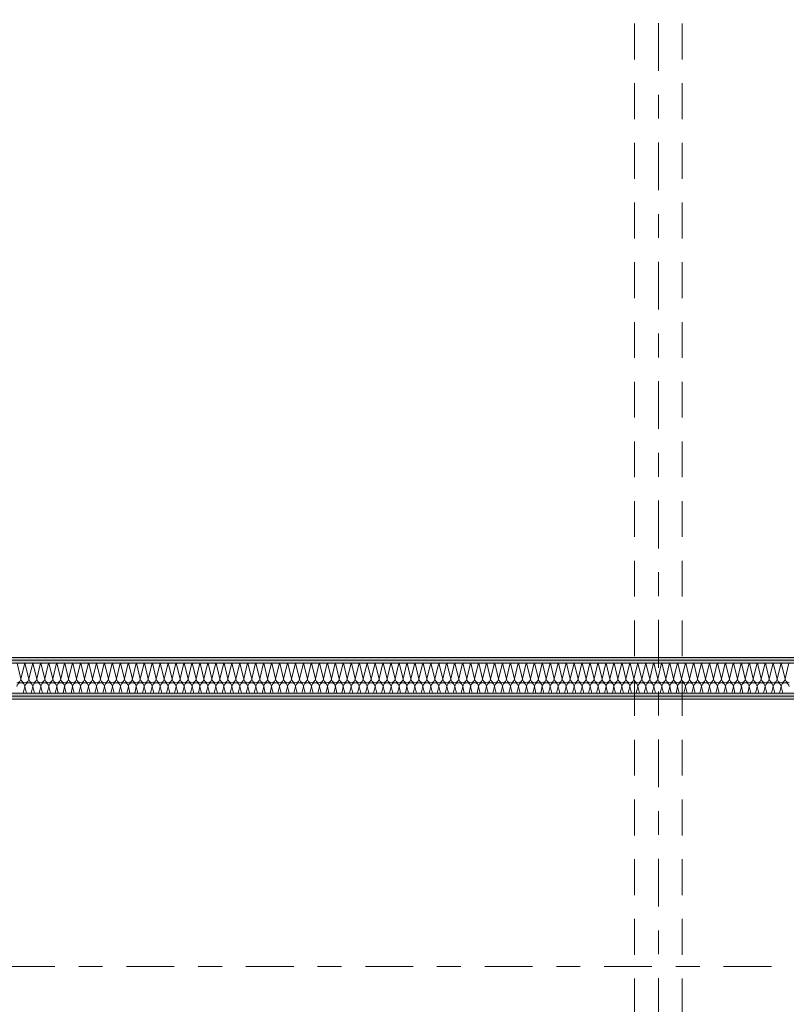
# Model space of a CAD drawing. Header units: metres. Extents: x -167 to 233, y -155 to 122.
# Tile 137 of 215: x 50.08 to 53.29, y 33.43 to 37.56. Entities that reach past the tile are written whole.
import ezdxf
from ezdxf.enums import TextEntityAlignment as Align

# ---------------------------------------------------------------- set-up
doc = ezdxf.new("R2010")
doc.units = ezdxf.units.M
doc.header["$MEASUREMENT"] = 0
doc.linetypes.add('Raster', pattern=[0.4, 0.2, -0.1, 0, -0.1])
doc.linetypes.add('Untersicht', pattern=[0.2, 0.15, -0.05])
for name, color, linetype in [('10 Wand außen', 7, 'Continuous'), ('20 Träger', 7, 'Continuous'), ('90 Achsraster', 7, 'Continuous')]:
    doc.layers.add(name, color=color, linetype=linetype)
doc.styles.add('ERSTELLTER_STIL_2', font='arial.ttf')
pattern_1 = [(0, (27236.132094, 33357.27905), (0, 0.075), [0, -0.075])]

# ---------------------------------------------------------------- blocks, each defined once
blk = doc.blocks.new('*X32', base_point=(27236.1321, 33357.279))
at = {"layer": '10 Wand außen', "color": 8, "linetype": 'Continuous', "lineweight": 18}
for p, q in [((50.066, 34.8602), (50.0821, 34.7957)), ((50.0982, 34.8602), (50.0821, 34.7957)), ((50.0993, 34.8602), (50.1154, 34.7957)), ((50.1315, 34.8602), (50.1154, 34.7957)), ((50.1326, 34.8602), (50.1488, 34.7957)), ((50.1649, 34.8602), (50.1488, 34.7957)), ((50.166, 34.8602), (50.1821, 34.7957)), ((50.1982, 34.8602), (50.1821, 34.7957)), ((50.1993, 34.8602), (50.2154, 34.7957)), ((50.2315, 34.8602), (50.2154, 34.7957)), ((50.2326, 34.8602), (50.2488, 34.7957)), ((50.2649, 34.8602), (50.2488, 34.7957)), ((50.266, 34.8602), (50.2821, 34.7957)), ((50.2982, 34.8602), (50.2821, 34.7957)), ((50.2993, 34.8602), (50.3154, 34.7957)), ((50.3315, 34.8602), (50.3154, 34.7957)), ((50.3326, 34.8602), (50.3488, 34.7957)), ((50.3649, 34.8602), (50.3488, 34.7957)), ((50.366, 34.8602), (50.3821, 34.7957)), ((50.3982, 34.8602), (50.3821, 34.7957)), ((50.3993, 34.8602), (50.4154, 34.7957)), ((50.4315, 34.8602), (50.4154, 34.7957)), ((50.4326, 34.8602), (50.4488, 34.7957)), ((50.4649, 34.8602), (50.4488, 34.7957)), ((50.466, 34.8602), (50.4821, 34.7957)), ((50.4982, 34.8602), (50.4821, 34.7957)), ((50.4993, 34.8602), (50.5154, 34.7957)), ((50.5315, 34.8602), (50.5154, 34.7957)), ((50.5326, 34.8602), (50.5488, 34.7957)), ((50.5649, 34.8602), (50.5488, 34.7957)), ((50.566, 34.8602), (50.5821, 34.7957)), ((50.5982, 34.8602), (50.5821, 34.7957)), ((50.5993, 34.8602), (50.6154, 34.7957)), ((50.6315, 34.8602), (50.6154, 34.7957)), ((50.6326, 34.8602), (50.6488, 34.7957)), ((50.6649, 34.8602), (50.6488, 34.7957)), ((50.666, 34.8602), (50.6821, 34.7957)), ((50.6982, 34.8602), (50.6821, 34.7957)), ((50.6993, 34.8602), (50.7154, 34.7957)), ((50.7315, 34.8602), (50.7154, 34.7957)), ((50.7326, 34.8602), (50.7488, 34.7957)), ((50.7649, 34.8602), (50.7488, 34.7957)), ((50.766, 34.8602), (50.7821, 34.7957)), ((50.7982, 34.8602), (50.7821, 34.7957)), ((50.7993, 34.8602), (50.8154, 34.7957)), ((50.8315, 34.8602), (50.8154, 34.7957)), ((50.8326, 34.8602), (50.8488, 34.7957)), ((50.8649, 34.8602), (50.8488, 34.7957)), ((50.866, 34.8602), (50.8821, 34.7957)), ((50.8982, 34.8602), (50.8821, 34.7957)), ((50.8993, 34.8602), (50.9154, 34.7957)), ((50.9315, 34.8602), (50.9154, 34.7957)), ((50.9326, 34.8602), (50.9488, 34.7957)), ((50.9649, 34.8602), (50.9488, 34.7957)), ((50.966, 34.8602), (50.9821, 34.7957)), ((50.9982, 34.8602), (50.9821, 34.7957)), ((50.9993, 34.8602), (51.0154, 34.7957)), ((51.0315, 34.8602), (51.0154, 34.7957)), ((51.0326, 34.8602), (51.0488, 34.7957)), ((51.0649, 34.8602), (51.0488, 34.7957)), ((51.066, 34.8602), (51.0821, 34.7957)), ((51.0982, 34.8602), (51.0821, 34.7957)), ((51.0993, 34.8602), (51.1154, 34.7957)), ((51.1315, 34.8602), (51.1154, 34.7957)), ((51.1326, 34.8602), (51.1488, 34.7957)), ((51.1649, 34.8602), (51.1488, 34.7957)), ((51.166, 34.8602), (51.1821, 34.7957)), ((51.1982, 34.8602), (51.1821, 34.7957)), ((51.1993, 34.8602), (51.2154, 34.7957)), ((51.2315, 34.8602), (51.2154, 34.7957)), ((51.2326, 34.8602), (51.2488, 34.7957)), ((51.2649, 34.8602), (51.2488, 34.7957)), ((51.266, 34.8602), (51.2821, 34.7957)), ((51.2982, 34.8602), (51.2821, 34.7957)), ((51.2993, 34.8602), (51.3154, 34.7957)), ((51.3315, 34.8602), (51.3154, 34.7957)), ((51.3326, 34.8602), (51.3488, 34.7957)), ((51.3649, 34.8602), (51.3488, 34.7957)), ((51.366, 34.8602), (51.3821, 34.7957)), ((51.3982, 34.8602), (51.3821, 34.7957)), ((51.3993, 34.8602), (51.4154, 34.7957)), ((51.4315, 34.8602), (51.4154, 34.7957)), ((51.4326, 34.8602), (51.4488, 34.7957)), ((51.4649, 34.8602), (51.4488, 34.7957)), ((51.466, 34.8602), (51.4821, 34.7957)), ((51.4982, 34.8602), (51.4821, 34.7957)), ((51.4993, 34.8602), (51.5154, 34.7957)), ((51.5315, 34.8602), (51.5154, 34.7957)), ((51.5326, 34.8602), (51.5488, 34.7957)), ((51.5649, 34.8602), (51.5488, 34.7957)), ((51.566, 34.8602), (51.5821, 34.7957)), ((51.5982, 34.8602), (51.5821, 34.7957)), ((51.5993, 34.8602), (51.6154, 34.7957)), ((51.6315, 34.8602), (51.6154, 34.7957)), ((51.6326, 34.8602), (51.6488, 34.7957)), ((51.6649, 34.8602), (51.6488, 34.7957)), ((51.666, 34.8602), (51.6821, 34.7957)), ((51.6982, 34.8602), (51.6821, 34.7957)), ((51.6993, 34.8602), (51.7154, 34.7957)), ((51.7315, 34.8602), (51.7154, 34.7957)), ((51.7326, 34.8602), (51.7488, 34.7957)), ((51.7649, 34.8602), (51.7488, 34.7957)), ((51.766, 34.8602), (51.7821, 34.7957)), ((51.7982, 34.8602), (51.7821, 34.7957)), ((51.7993, 34.8602), (51.8154, 34.7957)), ((51.8315, 34.8602), (51.8154, 34.7957)), ((51.8326, 34.8602), (51.8488, 34.7957)), ((51.8649, 34.8602), (51.8488, 34.7957)), ((51.866, 34.8602), (51.8821, 34.7957)), ((51.8982, 34.8602), (51.8821, 34.7957)), ((51.8993, 34.8602), (51.9154, 34.7957)), ((51.9315, 34.8602), (51.9154, 34.7957)), ((51.9326, 34.8602), (51.9488, 34.7957)), ((51.9649, 34.8602), (51.9488, 34.7957)), ((51.966, 34.8602), (51.9821, 34.7957)), ((51.9982, 34.8602), (51.9821, 34.7957)), ((51.9993, 34.8602), (52.0154, 34.7957)), ((52.0315, 34.8602), (52.0154, 34.7957)), ((52.0326, 34.8602), (52.0488, 34.7957)), ((52.0649, 34.8602), (52.0488, 34.7957)), ((52.066, 34.8602), (52.0821, 34.7957)), ((52.0982, 34.8602), (52.0821, 34.7957)), ((52.0993, 34.8602), (52.1154, 34.7957)), ((52.1315, 34.8602), (52.1154, 34.7957)), ((52.1326, 34.8602), (52.1488, 34.7957)), ((52.1649, 34.8602), (52.1488, 34.7957)), ((52.166, 34.8602), (52.1821, 34.7957)), ((52.1982, 34.8602), (52.1821, 34.7957)), ((52.1993, 34.8602), (52.2154, 34.7957)), ((52.2315, 34.8602), (52.2154, 34.7957)), ((52.2326, 34.8602), (52.2488, 34.7957)), ((52.2649, 34.8602), (52.2488, 34.7957)), ((52.266, 34.8602), (52.2821, 34.7957)), ((52.2982, 34.8602), (52.2821, 34.7957)), ((52.2993, 34.8602), (52.3154, 34.7957)), ((52.3315, 34.8602), (52.3154, 34.7957)), ((52.3326, 34.8602), (52.3488, 34.7957)), ((52.3649, 34.8602), (52.3488, 34.7957)), ((52.366, 34.8602), (52.3821, 34.7957)), ((52.3982, 34.8602), (52.3821, 34.7957)), ((52.3993, 34.8602), (52.4154, 34.7957)), ((52.4315, 34.8602), (52.4154, 34.7957)), ((52.4326, 34.8602), (52.4488, 34.7957)), ((52.4649, 34.8602), (52.4488, 34.7957)), ((52.466, 34.8602), (52.4821, 34.7957)), ((52.4982, 34.8602), (52.4821, 34.7957)), ((52.4993, 34.8602), (52.5154, 34.7957)), ((52.5315, 34.8602), (52.5154, 34.7957)), ((52.5326, 34.8602), (52.5488, 34.7957)), ((52.5649, 34.8602), (52.5488, 34.7957)), ((52.566, 34.8602), (52.5821, 34.7957)), ((52.5982, 34.8602), (52.5821, 34.7957)), ((52.5993, 34.8602), (52.6154, 34.7957)), ((52.6315, 34.8602), (52.6154, 34.7957)), ((52.6326, 34.8602), (52.6488, 34.7957)), ((52.6649, 34.8602), (52.6488, 34.7957)), ((52.666, 34.8602), (52.6821, 34.7957)), ((52.6982, 34.8602), (52.6821, 34.7957)), ((52.6993, 34.8602), (52.7154, 34.7957)), ((52.7315, 34.8602), (52.7154, 34.7957)), ((52.7326, 34.8602), (52.7488, 34.7957)), ((52.7649, 34.8602), (52.7488, 34.7957)), ((52.766, 34.8602), (52.7821, 34.7957)), ((52.7982, 34.8602), (52.7821, 34.7957)), ((52.7993, 34.8602), (52.8154, 34.7957)), ((52.8315, 34.8602), (52.8154, 34.7957)), ((52.8326, 34.8602), (52.8488, 34.7957)), ((52.8649, 34.8602), (52.8488, 34.7957)), ((52.866, 34.8602), (52.8821, 34.7957)), ((52.8982, 34.8602), (52.8821, 34.7957)), ((52.8993, 34.8602), (52.9154, 34.7957)), ((52.9315, 34.8602), (52.9154, 34.7957)), ((52.9326, 34.8602), (52.9488, 34.7957)), ((52.9649, 34.8602), (52.9488, 34.7957)), ((52.966, 34.8602), (52.9821, 34.7957)), ((52.9982, 34.8602), (52.9821, 34.7957)), ((52.9993, 34.8602), (53.0154, 34.7957)), ((53.0315, 34.8602), (53.0154, 34.7957)), ((53.0326, 34.8602), (53.0488, 34.7957)), ((53.0649, 34.8602), (53.0488, 34.7957)), ((53.066, 34.8602), (53.0821, 34.7957)), ((53.0982, 34.8602), (53.0821, 34.7957)), ((53.0993, 34.8602), (53.1154, 34.7957)), ((53.1315, 34.8602), (53.1154, 34.7957)), ((53.1326, 34.8602), (53.1488, 34.7957)), ((53.1649, 34.8602), (53.1488, 34.7957)), ((53.166, 34.8602), (53.1821, 34.7957)), ((53.1982, 34.8602), (53.1821, 34.7957)), ((53.1993, 34.8602), (53.2154, 34.7957)), ((53.2315, 34.8602), (53.2154, 34.7957)), ((53.2326, 34.8602), (53.2488, 34.7957)), ((53.2649, 34.8602), (53.2488, 34.7957)), ((53.266, 34.8602), (53.2821, 34.7957)), ((53.2982, 34.8602), (53.2821, 34.7957)), ((50.0988, 34.7624), (50.092, 34.7352)), ((50.0988, 34.7624), (50.1056, 34.7352)), ((50.1321, 34.7624), (50.1253, 34.7352)), ((50.1321, 34.7624), (50.1389, 34.7352)), ((50.1654, 34.7624), (50.1586, 34.7352)), ((50.1654, 34.7624), (50.1722, 34.7352)), ((50.1988, 34.7624), (50.192, 34.7352)), ((50.1988, 34.7624), (50.2056, 34.7352)), ((50.2321, 34.7624), (50.2253, 34.7352)), ((50.2321, 34.7624), (50.2389, 34.7352)), ((50.2654, 34.7624), (50.2586, 34.7352)), ((50.2654, 34.7624), (50.2722, 34.7352)), ((50.2988, 34.7624), (50.292, 34.7352)), ((50.2988, 34.7624), (50.3056, 34.7352)), ((50.3321, 34.7624), (50.3253, 34.7352)), ((50.3321, 34.7624), (50.3389, 34.7352)), ((50.3654, 34.7624), (50.3586, 34.7352)), ((50.3654, 34.7624), (50.3722, 34.7352)), ((50.3988, 34.7624), (50.392, 34.7352)), ((50.3988, 34.7624), (50.4056, 34.7352)), ((50.4321, 34.7624), (50.4253, 34.7352)), ((50.4321, 34.7624), (50.4389, 34.7352)), ((50.4654, 34.7624), (50.4586, 34.7352)), ((50.4654, 34.7624), (50.4722, 34.7352)), ((50.4988, 34.7624), (50.492, 34.7352)), ((50.4988, 34.7624), (50.5056, 34.7352)), ((50.5321, 34.7624), (50.5253, 34.7352)), ((50.5321, 34.7624), (50.5389, 34.7352)), ((50.5654, 34.7624), (50.5586, 34.7352)), ((50.5654, 34.7624), (50.5722, 34.7352)), ((50.5988, 34.7624), (50.592, 34.7352)), ((50.5988, 34.7624), (50.6056, 34.7352)), ((50.6321, 34.7624), (50.6253, 34.7352)), ((50.6321, 34.7624), (50.6389, 34.7352)), ((50.6654, 34.7624), (50.6586, 34.7352)), ((50.6654, 34.7624), (50.6722, 34.7352)), ((50.6988, 34.7624), (50.692, 34.7352)), ((50.6988, 34.7624), (50.7056, 34.7352)), ((50.7321, 34.7624), (50.7253, 34.7352)), ((50.7321, 34.7624), (50.7389, 34.7352)), ((50.7654, 34.7624), (50.7586, 34.7352)), ((50.7654, 34.7624), (50.7722, 34.7352)), ((50.7988, 34.7624), (50.792, 34.7352)), ((50.7988, 34.7624), (50.8056, 34.7352)), ((50.8321, 34.7624), (50.8253, 34.7352)), ((50.8321, 34.7624), (50.8389, 34.7352)), ((50.8654, 34.7624), (50.8586, 34.7352)), ((50.8654, 34.7624), (50.8722, 34.7352)), ((50.8988, 34.7624), (50.892, 34.7352)), ((50.8988, 34.7624), (50.9056, 34.7352)), ((50.9321, 34.7624), (50.9253, 34.7352)), ((50.9321, 34.7624), (50.9389, 34.7352)), ((50.9654, 34.7624), (50.9586, 34.7352)), ((50.9654, 34.7624), (50.9722, 34.7352)), ((50.9988, 34.7624), (50.992, 34.7352)), ((50.9988, 34.7624), (51.0056, 34.7352)), ((51.0321, 34.7624), (51.0253, 34.7352)), ((51.0321, 34.7624), (51.0389, 34.7352)), ((51.0654, 34.7624), (51.0586, 34.7352)), ((51.0654, 34.7624), (51.0722, 34.7352)), ((51.0988, 34.7624), (51.092, 34.7352)), ((51.0988, 34.7624), (51.1056, 34.7352)), ((51.1321, 34.7624), (51.1253, 34.7352)), ((51.1321, 34.7624), (51.1389, 34.7352)), ((51.1654, 34.7624), (51.1586, 34.7352)), ((51.1654, 34.7624), (51.1722, 34.7352)), ((51.1988, 34.7624), (51.192, 34.7352)), ((51.1988, 34.7624), (51.2056, 34.7352)), ((51.2321, 34.7624), (51.2253, 34.7352)), ((51.2321, 34.7624), (51.2389, 34.7352)), ((51.2654, 34.7624), (51.2586, 34.7352)), ((51.2654, 34.7624), (51.2722, 34.7352)), ((51.2988, 34.7624), (51.292, 34.7352)), ((51.2988, 34.7624), (51.3056, 34.7352)), ((51.3321, 34.7624), (51.3253, 34.7352)), ((51.3321, 34.7624), (51.3389, 34.7352)), ((51.3654, 34.7624), (51.3586, 34.7352)), ((51.3654, 34.7624), (51.3722, 34.7352)), ((51.3988, 34.7624), (51.392, 34.7352)), ((51.3988, 34.7624), (51.4056, 34.7352)), ((51.4321, 34.7624), (51.4253, 34.7352)), ((51.4321, 34.7624), (51.4389, 34.7352)), ((51.4654, 34.7624), (51.4586, 34.7352)), ((51.4654, 34.7624), (51.4722, 34.7352)), ((51.4988, 34.7624), (51.492, 34.7352)), ((51.4988, 34.7624), (51.5056, 34.7352)), ((51.5321, 34.7624), (51.5253, 34.7352)), ((51.5321, 34.7624), (51.5389, 34.7352)), ((51.5654, 34.7624), (51.5586, 34.7352)), ((51.5654, 34.7624), (51.5722, 34.7352)), ((51.5988, 34.7624), (51.592, 34.7352)), ((51.5988, 34.7624), (51.6056, 34.7352)), ((51.6321, 34.7624), (51.6253, 34.7352)), ((51.6321, 34.7624), (51.6389, 34.7352)), ((51.6654, 34.7624), (51.6586, 34.7352)), ((51.6654, 34.7624), (51.6722, 34.7352)), ((51.6988, 34.7624), (51.692, 34.7352)), ((51.6988, 34.7624), (51.7056, 34.7352)), ((51.7321, 34.7624), (51.7253, 34.7352)), ((51.7321, 34.7624), (51.7389, 34.7352)), ((51.7654, 34.7624), (51.7586, 34.7352)), ((51.7654, 34.7624), (51.7722, 34.7352)), ((51.7988, 34.7624), (51.792, 34.7352)), ((51.7988, 34.7624), (51.8056, 34.7352)), ((51.8321, 34.7624), (51.8253, 34.7352)), ((51.8321, 34.7624), (51.8389, 34.7352)), ((51.8654, 34.7624), (51.8586, 34.7352)), ((51.8654, 34.7624), (51.8722, 34.7352)), ((51.8988, 34.7624), (51.892, 34.7352)), ((51.8988, 34.7624), (51.9056, 34.7352)), ((51.9321, 34.7624), (51.9253, 34.7352)), ((51.9321, 34.7624), (51.9389, 34.7352)), ((51.9654, 34.7624), (51.9586, 34.7352)), ((51.9654, 34.7624), (51.9722, 34.7352)), ((51.9988, 34.7624), (51.992, 34.7352)), ((51.9988, 34.7624), (52.0056, 34.7352)), ((52.0321, 34.7624), (52.0253, 34.7352)), ((52.0321, 34.7624), (52.0389, 34.7352)), ((52.0654, 34.7624), (52.0586, 34.7352)), ((52.0654, 34.7624), (52.0722, 34.7352)), ((52.0988, 34.7624), (52.092, 34.7352)), ((52.0988, 34.7624), (52.1056, 34.7352)), ((52.1321, 34.7624), (52.1253, 34.7352)), ((52.1321, 34.7624), (52.1389, 34.7352)), ((52.1654, 34.7624), (52.1586, 34.7352)), ((52.1654, 34.7624), (52.1722, 34.7352)), ((52.1988, 34.7624), (52.192, 34.7352)), ((52.1988, 34.7624), (52.2056, 34.7352)), ((52.2321, 34.7624), (52.2253, 34.7352)), ((52.2321, 34.7624), (52.2389, 34.7352)), ((52.2654, 34.7624), (52.2586, 34.7352)), ((52.2654, 34.7624), (52.2722, 34.7352)), ((52.2988, 34.7624), (52.292, 34.7352)), ((52.2988, 34.7624), (52.3056, 34.7352)), ((52.3321, 34.7624), (52.3253, 34.7352)), ((52.3321, 34.7624), (52.3389, 34.7352)), ((52.3654, 34.7624), (52.3586, 34.7352)), ((52.3654, 34.7624), (52.3722, 34.7352)), ((52.3988, 34.7624), (52.392, 34.7352)), ((52.3988, 34.7624), (52.4056, 34.7352)), ((52.4321, 34.7624), (52.4253, 34.7352)), ((52.4321, 34.7624), (52.4389, 34.7352)), ((52.4654, 34.7624), (52.4586, 34.7352)), ((52.4654, 34.7624), (52.4722, 34.7352)), ((52.4988, 34.7624), (52.492, 34.7352)), ((52.4988, 34.7624), (52.5056, 34.7352)), ((52.5321, 34.7624), (52.5253, 34.7352)), ((52.5321, 34.7624), (52.5389, 34.7352)), ((52.5654, 34.7624), (52.5586, 34.7352)), ((52.5654, 34.7624), (52.5722, 34.7352)), ((52.5988, 34.7624), (52.592, 34.7352)), ((52.5988, 34.7624), (52.6056, 34.7352)), ((52.6321, 34.7624), (52.6253, 34.7352)), ((52.6321, 34.7624), (52.6389, 34.7352)), ((52.6654, 34.7624), (52.6586, 34.7352)), ((52.6654, 34.7624), (52.6722, 34.7352)), ((52.6988, 34.7624), (52.692, 34.7352)), ((52.6988, 34.7624), (52.7056, 34.7352)), ((52.7321, 34.7624), (52.7253, 34.7352)), ((52.7321, 34.7624), (52.7389, 34.7352)), ((52.7654, 34.7624), (52.7586, 34.7352)), ((52.7654, 34.7624), (52.7722, 34.7352)), ((52.7988, 34.7624), (52.792, 34.7352)), ((52.7988, 34.7624), (52.8056, 34.7352)), ((52.8321, 34.7624), (52.8253, 34.7352)), ((52.8321, 34.7624), (52.8389, 34.7352)), ((52.8654, 34.7624), (52.8586, 34.7352)), ((52.8654, 34.7624), (52.8722, 34.7352)), ((52.8988, 34.7624), (52.892, 34.7352)), ((52.8988, 34.7624), (52.9056, 34.7352)), ((52.9321, 34.7624), (52.9253, 34.7352)), ((52.9321, 34.7624), (52.9389, 34.7352)), ((52.9654, 34.7624), (52.9586, 34.7352)), ((52.9654, 34.7624), (52.9722, 34.7352)), ((52.9988, 34.7624), (52.992, 34.7352)), ((52.9988, 34.7624), (53.0056, 34.7352)), ((53.0321, 34.7624), (53.0253, 34.7352)), ((53.0321, 34.7624), (53.0389, 34.7352)), ((53.0654, 34.7624), (53.0586, 34.7352)), ((53.0654, 34.7624), (53.0722, 34.7352)), ((53.0988, 34.7624), (53.092, 34.7352)), ((53.0988, 34.7624), (53.1056, 34.7352)), ((53.1321, 34.7624), (53.1253, 34.7352)), ((53.1321, 34.7624), (53.1389, 34.7352)), ((53.1654, 34.7624), (53.1586, 34.7352)), ((53.1654, 34.7624), (53.1722, 34.7352)), ((53.1988, 34.7624), (53.192, 34.7352)), ((53.1988, 34.7624), (53.2056, 34.7352)), ((53.2321, 34.7624), (53.2253, 34.7352)), ((53.2321, 34.7624), (53.2389, 34.7352)), ((53.2654, 34.7624), (53.2586, 34.7352)), ((53.2654, 34.7624), (53.2722, 34.7352))]:
    blk.add_line(p, q, dxfattribs=at)
for centre, start, end in [((50.0654, 34.7957), 270, 0), ((50.0821, 34.7624), 90, 180), ((50.0988, 34.7957), 180, 270), ((50.0821, 34.7624), 0, 90), ((50.0988, 34.7957), 270, 0), ((50.1154, 34.7624), 90, 180), ((50.1321, 34.7957), 180, 270), ((50.1154, 34.7624), 0, 90), ((50.1321, 34.7957), 270, 0), ((50.1488, 34.7624), 90, 180), ((50.1654, 34.7957), 180, 270), ((50.1488, 34.7624), 0, 90), ((50.1654, 34.7957), 270, 0), ((50.1821, 34.7624), 90, 180), ((50.1988, 34.7957), 180, 270), ((50.1821, 34.7624), 0, 90), ((50.1988, 34.7957), 270, 0), ((50.2154, 34.7624), 90, 180), ((50.2321, 34.7957), 180, 270), ((50.2154, 34.7624), 0, 90), ((50.2321, 34.7957), 270, 0), ((50.2488, 34.7624), 90, 180), ((50.2654, 34.7957), 180, 270), ((50.2488, 34.7624), 0, 90), ((50.2654, 34.7957), 270, 0), ((50.2821, 34.7624), 90, 180), ((50.2988, 34.7957), 180, 270), ((50.2821, 34.7624), 0, 90), ((50.2988, 34.7957), 270, 0), ((50.3154, 34.7624), 90, 180), ((50.3321, 34.7957), 180, 270), ((50.3154, 34.7624), 0, 90), ((50.3321, 34.7957), 270, 0), ((50.3488, 34.7624), 90, 180), ((50.3654, 34.7957), 180, 270), ((50.3488, 34.7624), 0, 90), ((50.3654, 34.7957), 270, 0), ((50.3821, 34.7624), 90, 180), ((50.3988, 34.7957), 180, 270), ((50.3821, 34.7624), 0, 90), ((50.3988, 34.7957), 270, 0), ((50.4154, 34.7624), 90, 180), ((50.4321, 34.7957), 180, 270), ((50.4154, 34.7624), 0, 90), ((50.4321, 34.7957), 270, 0), ((50.4488, 34.7624), 90, 180), ((50.4654, 34.7957), 180, 270), ((50.4488, 34.7624), 0, 90), ((50.4654, 34.7957), 270, 0), ((50.4821, 34.7624), 90, 180), ((50.4988, 34.7957), 180, 270), ((50.4821, 34.7624), 0, 90), ((50.4988, 34.7957), 270, 0), ((50.5154, 34.7624), 90, 180), ((50.5321, 34.7957), 180, 270), ((50.5154, 34.7624), 0, 90), ((50.5321, 34.7957), 270, 0), ((50.5488, 34.7624), 90, 180), ((50.5654, 34.7957), 180, 270), ((50.5488, 34.7624), 0, 90), ((50.5654, 34.7957), 270, 0), ((50.5821, 34.7624), 90, 180), ((50.5988, 34.7957), 180, 270), ((50.5821, 34.7624), 0, 90), ((50.5988, 34.7957), 270, 0), ((50.6154, 34.7624), 90, 180), ((50.6321, 34.7957), 180, 270), ((50.6154, 34.7624), 0, 90), ((50.6321, 34.7957), 270, 0), ((50.6488, 34.7624), 90, 180), ((50.6654, 34.7957), 180, 270), ((50.6488, 34.7624), 0, 90), ((50.6654, 34.7957), 270, 0), ((50.6821, 34.7624), 90, 180), ((50.6988, 34.7957), 180, 270), ((50.6821, 34.7624), 0, 90), ((50.6988, 34.7957), 270, 0), ((50.7154, 34.7624), 90, 180), ((50.7321, 34.7957), 180, 270), ((50.7154, 34.7624), 0, 90), ((50.7321, 34.7957), 270, 0), ((50.7488, 34.7624), 90, 180), ((50.7654, 34.7957), 180, 270), ((50.7488, 34.7624), 0, 90), ((50.7654, 34.7957), 270, 0), ((50.7821, 34.7624), 90, 180), ((50.7988, 34.7957), 180, 270), ((50.7821, 34.7624), 0, 90), ((50.7988, 34.7957), 270, 0), ((50.8154, 34.7624), 90, 180), ((50.8321, 34.7957), 180, 270), ((50.8154, 34.7624), 0, 90), ((50.8321, 34.7957), 270, 0), ((50.8488, 34.7624), 90, 180), ((50.8654, 34.7957), 180, 270), ((50.8488, 34.7624), 0, 90), ((50.8654, 34.7957), 270, 0), ((50.8821, 34.7624), 90, 180), ((50.8988, 34.7957), 180, 270), ((50.8821, 34.7624), 0, 90), ((50.8988, 34.7957), 270, 0), ((50.9154, 34.7624), 90, 180), ((50.9321, 34.7957), 180, 270), ((50.9154, 34.7624), 0, 90), ((50.9321, 34.7957), 270, 0), ((50.9488, 34.7624), 90, 180), ((50.9654, 34.7957), 180, 270), ((50.9488, 34.7624), 0, 90), ((50.9654, 34.7957), 270, 0), ((50.9821, 34.7624), 90, 180), ((50.9988, 34.7957), 180, 270), ((50.9821, 34.7624), 0, 90), ((50.9988, 34.7957), 270, 0), ((51.0154, 34.7624), 90, 180), ((51.0321, 34.7957), 180, 270), ((51.0154, 34.7624), 0, 90), ((51.0321, 34.7957), 270, 0), ((51.0488, 34.7624), 90, 180), ((51.0654, 34.7957), 180, 270), ((51.0488, 34.7624), 0, 90), ((51.0654, 34.7957), 270, 0), ((51.0821, 34.7624), 90, 180), ((51.0988, 34.7957), 180, 270), ((51.0821, 34.7624), 0, 90), ((51.0988, 34.7957), 270, 0), ((51.1154, 34.7624), 90, 180), ((51.1321, 34.7957), 180, 270), ((51.1154, 34.7624), 0, 90), ((51.1321, 34.7957), 270, 0), ((51.1488, 34.7624), 90, 180), ((51.1654, 34.7957), 180, 270), ((51.1488, 34.7624), 0, 90), ((51.1654, 34.7957), 270, 0), ((51.1821, 34.7624), 90, 180), ((51.1988, 34.7957), 180, 270), ((51.1821, 34.7624), 0, 90), ((51.1988, 34.7957), 270, 0), ((51.2154, 34.7624), 90, 180), ((51.2321, 34.7957), 180, 270), ((51.2154, 34.7624), 0, 90), ((51.2321, 34.7957), 270, 0), ((51.2488, 34.7624), 90, 180), ((51.2654, 34.7957), 180, 270), ((51.2488, 34.7624), 0, 90), ((51.2654, 34.7957), 270, 0), ((51.2821, 34.7624), 90, 180), ((51.2988, 34.7957), 180, 270), ((51.2821, 34.7624), 0, 90), ((51.2988, 34.7957), 270, 0), ((51.3154, 34.7624), 90, 180), ((51.3321, 34.7957), 180, 270), ((51.3154, 34.7624), 0, 90), ((51.3321, 34.7957), 270, 0), ((51.3488, 34.7624), 90, 180), ((51.3654, 34.7957), 180, 270), ((51.3488, 34.7624), 0, 90), ((51.3654, 34.7957), 270, 0), ((51.3821, 34.7624), 90, 180), ((51.3988, 34.7957), 180, 270), ((51.3821, 34.7624), 0, 90), ((51.3988, 34.7957), 270, 0), ((51.4154, 34.7624), 90, 180), ((51.4321, 34.7957), 180, 270), ((51.4154, 34.7624), 0, 90), ((51.4321, 34.7957), 270, 0), ((51.4488, 34.7624), 90, 180), ((51.4654, 34.7957), 180, 270), ((51.4488, 34.7624), 0, 90), ((51.4654, 34.7957), 270, 0), ((51.4821, 34.7624), 90, 180), ((51.4988, 34.7957), 180, 270), ((51.4821, 34.7624), 0, 90), ((51.4988, 34.7957), 270, 0), ((51.5154, 34.7624), 90, 180), ((51.5321, 34.7957), 180, 270), ((51.5154, 34.7624), 0, 90), ((51.5321, 34.7957), 270, 0), ((51.5488, 34.7624), 90, 180), ((51.5654, 34.7957), 180, 270), ((51.5488, 34.7624), 0, 90), ((51.5654, 34.7957), 270, 0), ((51.5821, 34.7624), 90, 180), ((51.5988, 34.7957), 180, 270), ((51.5821, 34.7624), 0, 90), ((51.5988, 34.7957), 270, 0), ((51.6154, 34.7624), 90, 180), ((51.6321, 34.7957), 180, 270), ((51.6154, 34.7624), 0, 90), ((51.6321, 34.7957), 270, 0), ((51.6488, 34.7624), 90, 180), ((51.6654, 34.7957), 180, 270), ((51.6488, 34.7624), 0, 90), ((51.6654, 34.7957), 270, 0), ((51.6821, 34.7624), 90, 180), ((51.6988, 34.7957), 180, 270), ((51.6821, 34.7624), 0, 90), ((51.6988, 34.7957), 270, 0), ((51.7154, 34.7624), 90, 180), ((51.7321, 34.7957), 180, 270), ((51.7154, 34.7624), 0, 90), ((51.7321, 34.7957), 270, 0), ((51.7488, 34.7624), 90, 180), ((51.7654, 34.7957), 180, 270), ((51.7488, 34.7624), 0, 90), ((51.7654, 34.7957), 270, 0), ((51.7821, 34.7624), 90, 180), ((51.7988, 34.7957), 180, 270), ((51.7821, 34.7624), 0, 90), ((51.7988, 34.7957), 270, 0), ((51.8154, 34.7624), 90, 180), ((51.8321, 34.7957), 180, 270), ((51.8154, 34.7624), 0, 90), ((51.8321, 34.7957), 270, 0), ((51.8488, 34.7624), 90, 180), ((51.8654, 34.7957), 180, 270), ((51.8488, 34.7624), 0, 90), ((51.8654, 34.7957), 270, 0), ((51.8821, 34.7624), 90, 180), ((51.8988, 34.7957), 180, 270), ((51.8821, 34.7624), 0, 90), ((51.8988, 34.7957), 270, 0), ((51.9154, 34.7624), 90, 180), ((51.9321, 34.7957), 180, 270), ((51.9154, 34.7624), 0, 90), ((51.9321, 34.7957), 270, 0), ((51.9488, 34.7624), 90, 180), ((51.9654, 34.7957), 180, 270), ((51.9488, 34.7624), 0, 90), ((51.9654, 34.7957), 270, 0), ((51.9821, 34.7624), 90, 180), ((51.9988, 34.7957), 180, 270), ((51.9821, 34.7624), 0, 90), ((51.9988, 34.7957), 270, 0), ((52.0154, 34.7624), 90, 180), ((52.0321, 34.7957), 180, 270), ((52.0154, 34.7624), 0, 90), ((52.0321, 34.7957), 270, 0), ((52.0488, 34.7624), 90, 180), ((52.0654, 34.7957), 180, 270), ((52.0488, 34.7624), 0, 90), ((52.0654, 34.7957), 270, 0), ((52.0821, 34.7624), 90, 180), ((52.0988, 34.7957), 180, 270), ((52.0821, 34.7624), 0, 90), ((52.0988, 34.7957), 270, 0), ((52.1154, 34.7624), 90, 180), ((52.1321, 34.7957), 180, 270), ((52.1154, 34.7624), 0, 90), ((52.1321, 34.7957), 270, 0), ((52.1488, 34.7624), 90, 180), ((52.1654, 34.7957), 180, 270), ((52.1488, 34.7624), 0, 90), ((52.1654, 34.7957), 270, 0), ((52.1821, 34.7624), 90, 180), ((52.1988, 34.7957), 180, 270), ((52.1821, 34.7624), 0, 90), ((52.1988, 34.7957), 270, 0), ((52.2154, 34.7624), 90, 180), ((52.2321, 34.7957), 180, 270), ((52.2154, 34.7624), 0, 90), ((52.2321, 34.7957), 270, 0), ((52.2488, 34.7624), 90, 180), ((52.2654, 34.7957), 180, 270), ((52.2488, 34.7624), 0, 90), ((52.2654, 34.7957), 270, 0), ((52.2821, 34.7624), 90, 180), ((52.2988, 34.7957), 180, 270), ((52.2821, 34.7624), 0, 90), ((52.2988, 34.7957), 270, 0), ((52.3154, 34.7624), 90, 180), ((52.3321, 34.7957), 180, 270), ((52.3154, 34.7624), 0, 90), ((52.3321, 34.7957), 270, 0), ((52.3488, 34.7624), 90, 180), ((52.3654, 34.7957), 180, 270), ((52.3488, 34.7624), 0, 90), ((52.3654, 34.7957), 270, 0), ((52.3821, 34.7624), 90, 180), ((52.3988, 34.7957), 180, 270), ((52.3821, 34.7624), 0, 90), ((52.3988, 34.7957), 270, 0), ((52.4154, 34.7624), 90, 180), ((52.4321, 34.7957), 180, 270), ((52.4154, 34.7624), 0, 90), ((52.4321, 34.7957), 270, 0), ((52.4488, 34.7624), 90, 180), ((52.4654, 34.7957), 180, 270), ((52.4488, 34.7624), 0, 90), ((52.4654, 34.7957), 270, 0), ((52.4821, 34.7624), 90, 180), ((52.4988, 34.7957), 180, 270), ((52.4821, 34.7624), 0, 90), ((52.4988, 34.7957), 270, 0), ((52.5154, 34.7624), 90, 180), ((52.5321, 34.7957), 180, 270), ((52.5154, 34.7624), 0, 90), ((52.5321, 34.7957), 270, 0), ((52.5488, 34.7624), 90, 180), ((52.5654, 34.7957), 180, 270), ((52.5488, 34.7624), 0, 90), ((52.5654, 34.7957), 270, 0), ((52.5821, 34.7624), 90, 180), ((52.5988, 34.7957), 180, 270), ((52.5821, 34.7624), 0, 90), ((52.5988, 34.7957), 270, 0), ((52.6154, 34.7624), 90, 180), ((52.6321, 34.7957), 180, 270), ((52.6154, 34.7624), 0, 90), ((52.6321, 34.7957), 270, 0), ((52.6488, 34.7624), 90, 180), ((52.6654, 34.7957), 180, 270), ((52.6488, 34.7624), 0, 90), ((52.6654, 34.7957), 270, 0), ((52.6821, 34.7624), 90, 180), ((52.6988, 34.7957), 180, 270), ((52.6821, 34.7624), 0, 90), ((52.6988, 34.7957), 270, 0), ((52.7154, 34.7624), 90, 180), ((52.7321, 34.7957), 180, 270), ((52.7154, 34.7624), 0, 90), ((52.7321, 34.7957), 270, 0), ((52.7488, 34.7624), 90, 180), ((52.7654, 34.7957), 180, 270), ((52.7488, 34.7624), 0, 90), ((52.7654, 34.7957), 270, 0), ((52.7821, 34.7624), 90, 180), ((52.7988, 34.7957), 180, 270), ((52.7821, 34.7624), 0, 90), ((52.7988, 34.7957), 270, 0), ((52.8154, 34.7624), 90, 180), ((52.8321, 34.7957), 180, 270), ((52.8154, 34.7624), 0, 90), ((52.8321, 34.7957), 270, 0), ((52.8488, 34.7624), 90, 180), ((52.8654, 34.7957), 180, 270), ((52.8488, 34.7624), 0, 90), ((52.8654, 34.7957), 270, 0), ((52.8821, 34.7624), 90, 180), ((52.8988, 34.7957), 180, 270), ((52.8821, 34.7624), 0, 90), ((52.8988, 34.7957), 270, 0), ((52.9154, 34.7624), 90, 180), ((52.9321, 34.7957), 180, 270), ((52.9154, 34.7624), 0, 90), ((52.9321, 34.7957), 270, 0), ((52.9488, 34.7624), 90, 180), ((52.9654, 34.7957), 180, 270), ((52.9488, 34.7624), 0, 90), ((52.9654, 34.7957), 270, 0), ((52.9821, 34.7624), 90, 180), ((52.9988, 34.7957), 180, 270), ((52.9821, 34.7624), 0, 90), ((52.9988, 34.7957), 270, 0), ((53.0154, 34.7624), 90, 180), ((53.0321, 34.7957), 180, 270), ((53.0154, 34.7624), 0, 90), ((53.0321, 34.7957), 270, 0), ((53.0488, 34.7624), 90, 180), ((53.0654, 34.7957), 180, 270), ((53.0488, 34.7624), 0, 90), ((53.0654, 34.7957), 270, 0), ((53.0821, 34.7624), 90, 180), ((53.0988, 34.7957), 180, 270), ((53.0821, 34.7624), 0, 90), ((53.0988, 34.7957), 270, 0), ((53.1154, 34.7624), 90, 180), ((53.1321, 34.7957), 180, 270), ((53.1154, 34.7624), 0, 90), ((53.1321, 34.7957), 270, 0), ((53.1488, 34.7624), 90, 180), ((53.1654, 34.7957), 180, 270), ((53.1488, 34.7624), 0, 90), ((53.1654, 34.7957), 270, 0), ((53.1821, 34.7624), 90, 180), ((53.1988, 34.7957), 180, 270), ((53.1821, 34.7624), 0, 90), ((53.1988, 34.7957), 270, 0), ((53.2154, 34.7624), 90, 180), ((53.2321, 34.7957), 180, 270), ((53.2154, 34.7624), 0, 90), ((53.2321, 34.7957), 270, 0), ((53.2488, 34.7624), 90, 180), ((53.2654, 34.7957), 180, 270), ((53.2488, 34.7624), 0, 90), ((53.2654, 34.7957), 270, 0), ((53.2821, 34.7624), 90, 180), ((53.2988, 34.7957), 180, 270), ((53.2821, 34.7624), 0, 90)]:
    blk.add_arc(centre, 0.0167, start, end, dxfattribs=at)
blk = doc.blocks.new('Standard-Rastermarker_139')
at = {"layer": '90 Achsraster', "color": 14, "linetype": 'Raster', "lineweight": 18, "true_color": 0xa80000}
blk.add_line((1, 0), (45.4427, 0), dxfattribs=at)
at = {"layer": '90 Achsraster', "color": 14, "lineweight": 18, "true_color": 0xa80000, "style": 'ERSTELLTER_STIL_2'}
for tag, p in [('AC_MarkerText_1_0', (-0.35, 0.15)), ('AC_MarkerText_1_1', (46.7927, 0.15))]:
    blk.add_attdef(tag, text='', height=0.3, dxfattribs=at).set_placement(p, align=Align.TOP_CENTER)
blk = doc.blocks.new('Standard-Rastermarker_138')
at = {"layer": '90 Achsraster', "color": 14, "linetype": 'Raster', "lineweight": 18, "true_color": 0xa80000}
blk.add_line((1, 0), (24.6809, 0), dxfattribs=at)
at = {"layer": '90 Achsraster', "color": 14, "lineweight": 18, "true_color": 0xa80000, "style": 'ERSTELLTER_STIL_2'}
for tag, p in [('AC_MarkerText_1_0', (-0.5686, -0.0686)), ('AC_MarkerText_1_1', (25.8123, -0.0686))]:
    blk.add_attdef(tag, text='', height=0.3, rotation=90, dxfattribs=at).set_placement(p, align=Align.TOP_CENTER)

msp = doc.modelspace()

# ---------------------------------------------------------------- hatches: boundary and pattern name
at = {"layer": '10 Wand außen', "linetype": 'Continuous', "lineweight": 13, "true_color": 0x000100}
h = msp.add_hatch(dxfattribs=at)
h.set_pattern_fill('Gipskarton_0001', color=98, style=0, pattern_type=2)
h.set_pattern_definition(pattern_1)
h.paths.add_polyline_path([(47.3811, 34.8727), (58.0025, 34.8727), (58.0025, 34.8852), (47.3811, 34.8852)])
h = msp.add_hatch(dxfattribs=at)
h.set_pattern_fill('Gipskarton_0001', color=98, style=0, pattern_type=2)
h.set_pattern_definition(pattern_1)
h.paths.add_polyline_path([(58.0025, 34.8727), (47.3811, 34.8727), (47.3811, 34.8602), (58.0025, 34.8602)])
h = msp.add_hatch(dxfattribs=at)
h.set_pattern_fill('Gipskarton_0001', color=98, style=0, pattern_type=2)
h.set_pattern_definition(pattern_1)
h.paths.add_polyline_path([(47.3811, 34.7227), (58.0025, 34.7227), (58.0025, 34.7352), (47.3811, 34.7352)])
h = msp.add_hatch(dxfattribs=at)
h.set_pattern_fill('Gipskarton_0001', color=98, style=0, pattern_type=2)
h.set_pattern_definition(pattern_1)
h.paths.add_polyline_path([(58.0025, 34.7227), (47.3811, 34.7227), (47.3811, 34.7102), (58.0025, 34.7102)])

# ---------------------------------------------------------------- linework, layer by layer
at = {"layer": '10 Wand außen', "color": 7, "linetype": 'Continuous', "lineweight": 13}
for p, q in [((58.0025, 34.8727), (47.3811, 34.8727)), ((58.0025, 34.8602), (47.3811, 34.8602)), ((47.3811, 34.7352), (58.0025, 34.7352)), ((47.3811, 34.7227), (58.0025, 34.7227))]:
    msp.add_line(p, q, dxfattribs=at)
at = {"layer": '10 Wand außen', "color": 7, "linetype": 'Continuous', "lineweight": 13, "flags": 128}
for points in [[(57.8275, 34.8852), (47.3811, 34.8852)], [(47.6761, 34.7102), (58.0025, 34.7102)]]:
    msp.add_lwpolyline(points, dxfattribs=at)
at = {"layer": '20 Träger', "color": 7, "linetype": 'Untersicht', "lineweight": 18}
for p, q in [((52.6511, 27.6397), (52.6511, 44.5397)), ((52.8511, 27.6397), (52.8511, 44.5397))]:
    msp.add_line(p, q, dxfattribs=at)

# ---------------------------------------------------------------- block references
at = {"layer": '10 Wand außen', "color": 7, "lineweight": 35}
msp.add_blockref('*X32', (27236.1321, 33357.279), dxfattribs=at)
at = {"layer": '90 Achsraster', "color": 7, "linetype": 'Continuous', "lineweight": 18, "rotation": 270}
msp.add_blockref('Standard-Rastermarker_138', (52.7525, 47.5416), dxfattribs=at)
at = {"layer": '90 Achsraster', "color": 7, "linetype": 'Continuous', "lineweight": 18}
msp.add_blockref('Standard-Rastermarker_139', (13.5244, 33.5897), dxfattribs=at)

doc.saveas('drawing.dxf')
